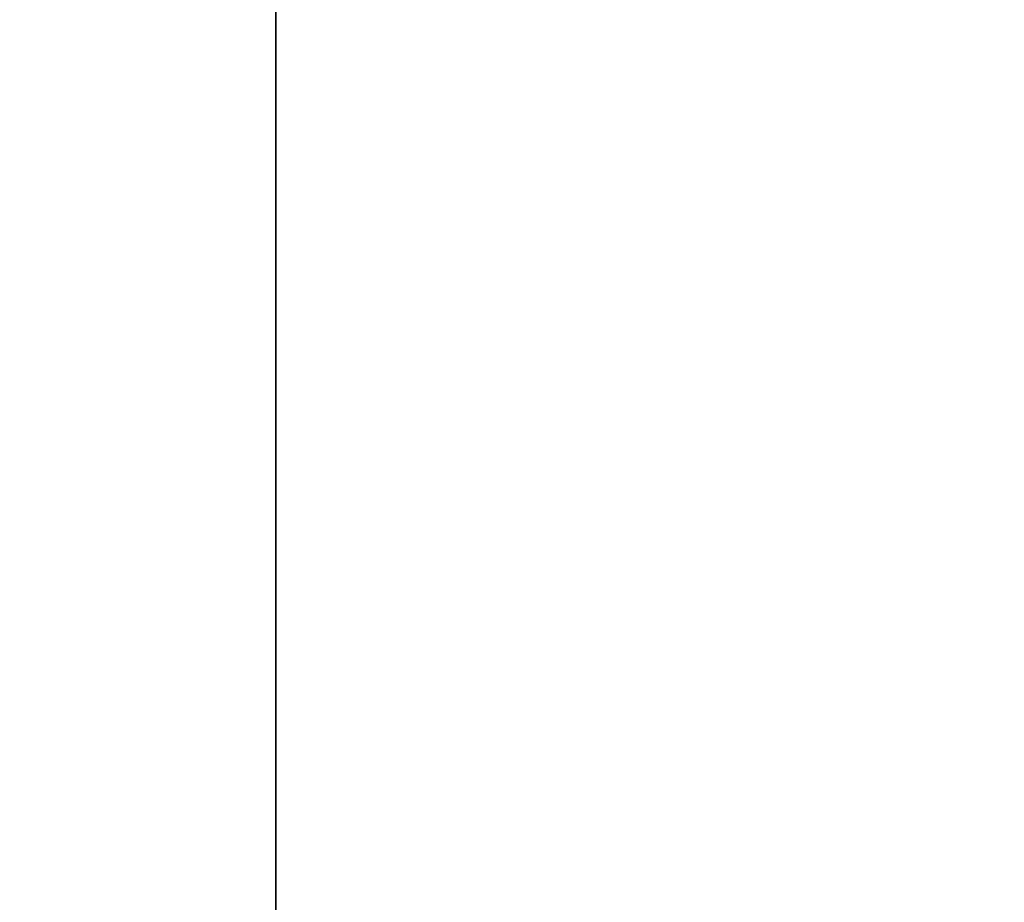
# Model space of a CAD drawing. Header units: millimetres. Extents: x 0 to 800, y -45 to 73.
# Tile 66 of 96: x 62.3641 to 62.4588, y 27.7052 to 27.7901. Entities that reach past the tile are written whole.
import ezdxf

# ---------------------------------------------------------------- set-up
doc = ezdxf.new("R2010")
doc.units = ezdxf.units.MM
doc.header["$LTSCALE"] = 65.185185
doc.layers.add('40', color=7, linetype='CONTINUOUS')
doc.layers.add('41', color=7, linetype='CONTINUOUS')

msp = doc.modelspace()

# ---------------------------------------------------------------- linework, layer by layer
at = {"layer": '40', "color": 44, "linetype": 'Continuous', "true_color": 0x8c7500}
for points in [[(62.590907, 54.7, -214.837389), (57.171154, -44.7, -206.078584), (57.171154, 54.7, -206.078584), (62.590907, 54.7, -214.837389)], [(62.590907, -44.7, -214.837389), (57.171154, -44.7, -206.078584), (62.590907, 54.7, -214.837389), (62.590907, -44.7, -214.837389)]]:
    msp.add_3dface(points, dxfattribs=at)
at = {"layer": '41', "color": 44, "linetype": 'Continuous', "true_color": 0x8c7500}
for points in [[(56.977219, 54.7, 205.755612), (62.38872, -44.7, 214.519518), (62.38872, 54.7, 214.519518), (56.977219, 54.7, 205.755612)], [(56.977219, -44.7, 205.755612), (62.38872, -44.7, 214.519518), (56.977219, 54.7, 205.755612), (56.977219, -44.7, 205.755612)], [(62.38872, 54.7, 214.519518), (68.024079, -44.7, 223.141184), (68.024079, 54.7, 223.141184), (62.38872, 54.7, 214.519518)], [(62.38872, -44.7, 214.519518), (68.024079, -44.7, 223.141184), (62.38872, 54.7, 214.519518), (62.38872, -44.7, 214.519518)]]:
    msp.add_3dface(points, dxfattribs=at)

doc.saveas('drawing.dxf')
